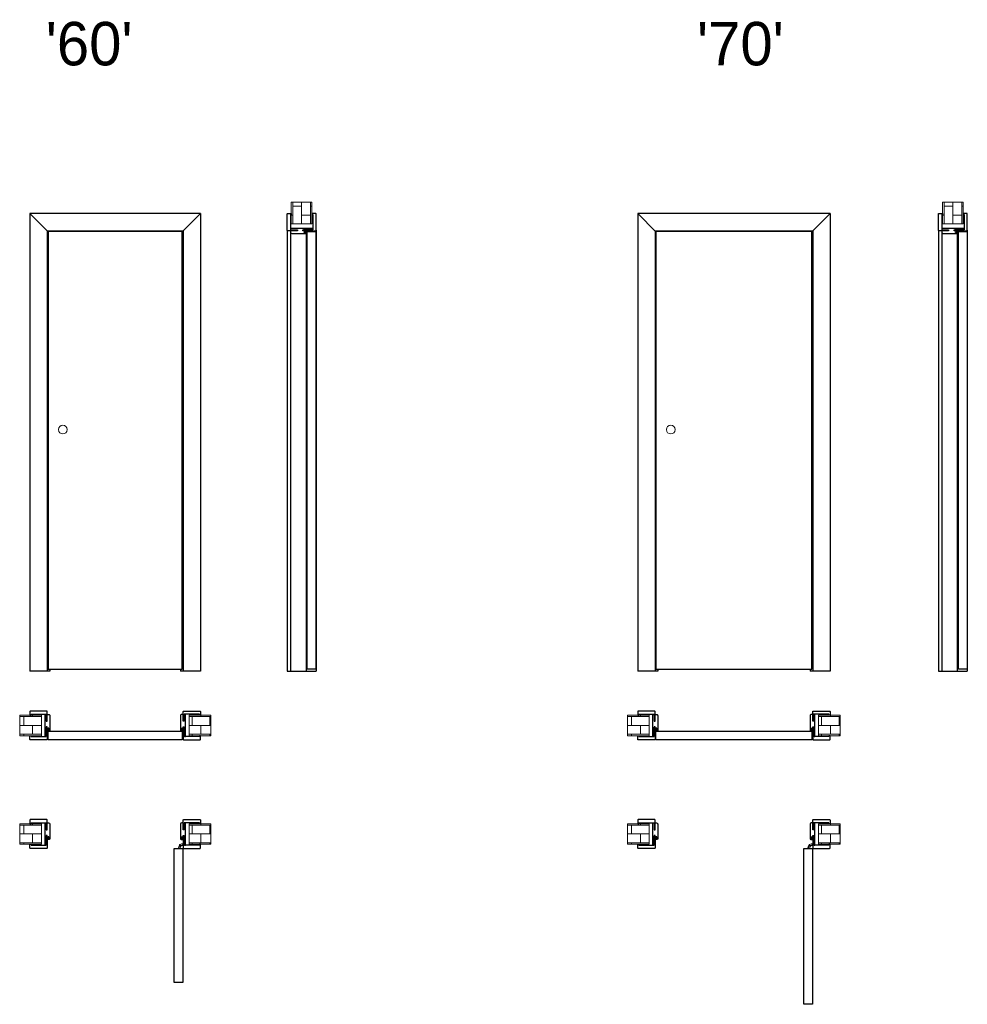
# Model space of a CAD drawing. Header units: millimetres. Extents: x -7516 to 7025, y -7461 to 3001.
# Tile 2 of 6: x -6340 to -1975, y -1535 to 3001. Entities that reach past the tile are written whole.
import ezdxf

# ---------------------------------------------------------------- set-up
doc = ezdxf.new("R2010")
doc.units = ezdxf.units.MM
doc.header["$LTSCALE"] = 0.5
for name, color, linetype, lineweight in [('cienka', 7, 'Continuous', 13), ('główna', 7, 'Continuous', 25), ('wymiary', 7, 'Continuous', 13)]:
    doc.layers.add(name, color=color, linetype=linetype, lineweight=lineweight)
doc.styles.get("Standard").update_dxf_attribs({"font": 'arial.ttf'})

msp = doc.modelspace()

# ---------------------------------------------------------------- hatches: boundary and pattern name
at = {"layer": 'cienka'}
h = msp.add_hatch(dxfattribs=at)
h.set_pattern_fill('AR-B816', color=256, scale=0.2, angle=90)
h.set_pattern_definition([(90, (-5041.3, 2060), (-40.64, 2e-15), []), (180, (-5041.3, 2060), (-40.64, -40.64), [40.64, -40.64])])
h.paths.add_polyline_path([(-4993.8, 2160), (-4993.8, 2060), (-5088.8, 2060), (-5088.8, 2160)])
h = msp.add_hatch(dxfattribs=at)
h.set_pattern_fill('AR-B816', color=256, scale=0.2, angle=90)
h.set_pattern_definition([(90, (-2041.3, 2060), (-40.64, 2e-15), []), (180, (-2041.3, 2060), (-40.64, -40.64), [40.64, -40.64])])
h.paths.add_polyline_path([(-1993.8, 2160), (-1993.8, 2060), (-2088.8, 2060), (-2088.8, 2160)])
h = msp.add_hatch(color=256, dxfattribs=at)
h.dxf.hatch_style = 1
h.paths.add_polyline_path([(-5021.6, 2021.6), (-5021.6, 2020.6, 0.325014), (-5021.4, 2020.3), (-5021, 2020.1), (-5021, 2016), (-5017, 2016), (-5017, 2017.9, -0.165166), (-5016.3, 2019.2, 0.233182), (-5015.8, 2020), (-5015.8, 2027.5, 0.867797), (-5016.5, 2027.6), (-5018.3, 2022.4, -0.774953), (-5018.9, 2022.4), (-5020.1, 2026.8, -0.423904), (-5019.3, 2027.6, 0.979906), (-5019.3, 2028), (-5019.6, 2028, 0.157892), (-5020, 2027.9, -0.126306), (-5021, 2027.5), (-5021, 2024), (-5026.8, 2024, 0.414377), (-5027.5, 2023.3, 0.073964), (-5027.5, 2023, 0.160171), (-5024.6, 2020.2), (-5024.1, 2020.7, -0.189326), (-5026.5, 2022.9, -1.179661), (-5026.2, 2023), (-5026.2, 2022.9), (-5025.6, 2022.7, -0.09385), (-5022.7, 2020.2), (-5022.3, 2020.5, -0.092298), (-5023.5, 2022, -0.624355), (-5023.2, 2022.3), (-5022, 2022.1, -0.359392)])
h.paths.add_polyline_path([(-5020.1, 2023.6), (-5020.6, 2026.3), (-5019.4, 2022.2, 0.775078), (-5017.7, 2022.2), (-5016.9, 2024.4, 0.065722), (-5016.4, 2026.5, -1.252378), (-5016.1, 2026.4, 0.127045), (-5016.5, 2025), (-5016.5, 2020, -0.177048), (-5016.6, 2019.6, 0.075328), (-5017.5, 2018.6, -0.688866), (-5017.9, 2018.5, 0.132303), (-5018.2, 2019), (-5020.1, 2020.9)], flags=16)
h.paths.add_polyline_path([(-5020.1, 2020.1), (-5017.8, 2017.8), (-5017.8, 2016.8), (-5020.1, 2016.8)], flags=16)
h = msp.add_hatch(color=256, dxfattribs=at)
h.dxf.hatch_style = 1
h.paths.add_polyline_path([(-2021.6, 2021.6), (-2021.6, 2020.6, 0.325014), (-2021.4, 2020.3), (-2021, 2020.1), (-2021, 2016), (-2017, 2016), (-2017, 2017.9, -0.165166), (-2016.3, 2019.2, 0.233182), (-2015.8, 2020), (-2015.8, 2027.5, 0.867797), (-2016.5, 2027.6), (-2018.3, 2022.4, -0.774953), (-2018.9, 2022.4), (-2020.1, 2026.8, -0.423904), (-2019.3, 2027.6, 0.979906), (-2019.3, 2028), (-2019.6, 2028, 0.157892), (-2020, 2027.9, -0.126306), (-2021, 2027.5), (-2021, 2024), (-2026.8, 2024, 0.414377), (-2027.5, 2023.3, 0.073964), (-2027.5, 2023, 0.160171), (-2024.6, 2020.2), (-2024.1, 2020.7, -0.189326), (-2026.5, 2022.9, -1.179661), (-2026.2, 2023), (-2026.2, 2022.9), (-2025.6, 2022.7, -0.09385), (-2022.7, 2020.2), (-2022.3, 2020.5, -0.092298), (-2023.5, 2022, -0.624355), (-2023.2, 2022.3), (-2022, 2022.1, -0.359392)])
h.paths.add_polyline_path([(-2020.1, 2023.6), (-2020.6, 2026.3), (-2019.4, 2022.2, 0.775078), (-2017.7, 2022.2), (-2016.9, 2024.4, 0.065722), (-2016.4, 2026.5, -1.252378), (-2016.1, 2026.4, 0.127045), (-2016.5, 2025), (-2016.5, 2020, -0.177048), (-2016.6, 2019.6, 0.075328), (-2017.5, 2018.6, -0.688866), (-2017.9, 2018.5, 0.132303), (-2018.2, 2019), (-2020.1, 2020.9)], flags=16)
h.paths.add_polyline_path([(-2020.1, 2020.1), (-2017.8, 2017.8), (-2017.8, 2016.8), (-2020.1, 2016.8)], flags=16)
h = msp.add_hatch(dxfattribs=at)
h.set_pattern_fill('AR-B816', color=256, scale=0.2)
h.set_pattern_definition([(0, (-6240, -250.7), (0, 40.64), []), (90, (-6240, -250.7), (-40.64, 40.64), [40.64, -40.64])])
h.paths.add_polyline_path([(-6340, -298.2), (-6240, -298.2), (-6240, -203.2), (-6340, -203.2)])
h = msp.add_hatch(dxfattribs=at)
h.set_pattern_fill('AR-B816', color=256, scale=0.2)
h.set_pattern_definition([(0, (-6440, -250.7), (0, 40.64), []), (90, (-6440, -250.7), (-40.64, 40.64), [40.64, -40.64])])
h.paths.add_polyline_path([(-5460, -298.2), (-5560, -298.2), (-5560, -203.2), (-5460, -203.2)])
h = msp.add_hatch(dxfattribs=at)
h.set_pattern_fill('AR-B816', color=256, scale=0.2)
h.set_pattern_definition([(0, (-3440, -250.7), (0, 40.64), []), (90, (-3440, -250.7), (-40.64, 40.64), [40.64, -40.64])])
h.paths.add_polyline_path([(-3540, -298.2), (-3440, -298.2), (-3440, -203.2), (-3540, -203.2)])
h = msp.add_hatch(dxfattribs=at)
h.set_pattern_fill('AR-B816', color=256, scale=0.2)
h.set_pattern_definition([(0, (-3540, -250.7), (0, 40.64), []), (90, (-3540, -250.7), (-40.64, 40.64), [40.64, -40.64])])
h.paths.add_polyline_path([(-2560, -298.2), (-2660, -298.2), (-2660, -203.2), (-2560, -203.2)])
h = msp.add_hatch(color=256, dxfattribs=at)
h.dxf.hatch_style = 1
h.paths.add_polyline_path([(-6207.3, -268.8), (-6207.1, -270, 1.393865), (-6205.8, -270.5, -0.60272), (-6205.3, -270.6), (-6205.1, -271), (-6201, -271), (-6201, -275), (-6202.9, -275, 0.165166), (-6204.2, -275.7, -0.233182), (-6205, -276.2), (-6212.5, -276.2, -0.83504), (-6212.6, -275.5), (-6207.3, -273.7, 0.745218), (-6207.4, -273.1), (-6211.8, -271.9, 0.419418), (-6212.6, -272.7, -1.009485), (-6213, -272.7), (-6213, -272.2, 0.150738), (-6212.5, -271), (-6209, -271), (-6209, -265.3, -0.630775), (-6207.8, -264.6, -0.151937), (-6205.2, -267.4), (-6205.7, -267.9, 0.188799), (-6207.9, -265.5), (-6207.7, -266.4, 0.09385), (-6205.2, -269.3), (-6205.5, -269.7, 0.092299), (-6207, -268.5, 0.624925)])
h.paths.add_polyline_path([(-6205.9, -271.9), (-6204, -273.8, 0.112212), (-6203.6, -274.1, -0.864372), (-6203.6, -274.5, 0.067165), (-6204.5, -275.3, -0.238784), (-6205, -275.5), (-6210, -275.5, 0.127045), (-6211.4, -275.9, -1.252378), (-6211.5, -275.6, 0.07005), (-6209.3, -275.1), (-6207.1, -274.3, 0.808837), (-6207.4, -272.6), (-6207.6, -272.5), (-6211.2, -271.4), (-6208.6, -271.9)], flags=16)
h.paths.add_polyline_path([(-6205.1, -271.9), (-6201.8, -271.9), (-6201.8, -274.2), (-6202.8, -274.2)], flags=16)
h = msp.add_hatch(color=256, dxfattribs=at)
h.dxf.hatch_style = 1
h.paths.add_polyline_path([(-5593.4, -270.4), (-5594.5, -270.4, 0.325014), (-5594.7, -270.6), (-5594.9, -271), (-5599, -271), (-5599, -275), (-5597.1, -275, -0.165166), (-5595.8, -275.7, 0.233182), (-5595, -276.2), (-5587.5, -276.2, 0.867797), (-5587.4, -275.5), (-5592.6, -273.7, -0.733325), (-5592.7, -273.2), (-5588.2, -271.9, -0.423904), (-5587.4, -272.7, 0.979906), (-5587, -272.7), (-5587, -272.4, 0.157892), (-5587.1, -272, -0.126306), (-5587.5, -271), (-5591, -271), (-5591, -265.2, 0.414377), (-5591.8, -264.5, 0.073964), (-5592, -264.5, 0.160171), (-5594.8, -267.4), (-5594.3, -267.9, -0.189326), (-5592.1, -265.5, -1.179661), (-5592, -265.8), (-5592.1, -265.8), (-5592.3, -266.4, -0.09385), (-5594.8, -269.3), (-5594.5, -269.7, -0.092298), (-5593, -268.5, -0.624355), (-5592.7, -268.8), (-5592.9, -270, -0.359392)])
h.paths.add_polyline_path([(-5591.4, -271.9), (-5588.8, -271.4), (-5592.8, -272.6, 0.775078), (-5592.8, -274.3), (-5590.6, -275.1, 0.065722), (-5588.5, -275.6, -1.252378), (-5588.6, -275.9, 0.127045), (-5590, -275.5), (-5595, -275.5, -0.177048), (-5595.4, -275.4, 0.075328), (-5596.4, -274.5, -0.688866), (-5596.5, -274.1, 0.132303), (-5596, -273.8), (-5594.1, -271.9)], flags=16)
h.paths.add_polyline_path([(-5594.9, -271.9), (-5597.2, -274.2), (-5598.2, -274.2), (-5598.2, -271.9)], flags=16)
h = msp.add_hatch(color=256, dxfattribs=at)
h.dxf.hatch_style = 1
h.paths.add_polyline_path([(-3407.3, -268.8), (-3407.1, -270, 1.393865), (-3405.8, -270.5, -0.60272), (-3405.3, -270.6), (-3405.1, -271), (-3401, -271), (-3401, -275), (-3402.9, -275, 0.165166), (-3404.2, -275.7, -0.233182), (-3405, -276.2), (-3412.5, -276.2, -0.83504), (-3412.6, -275.5), (-3407.3, -273.7, 0.745218), (-3407.4, -273.1), (-3411.8, -271.9, 0.419418), (-3412.6, -272.7, -1.009485), (-3413, -272.7), (-3413, -272.2, 0.150738), (-3412.5, -271), (-3409, -271), (-3409, -265.3, -0.630775), (-3407.8, -264.6, -0.151937), (-3405.2, -267.4), (-3405.7, -267.9, 0.188799), (-3407.9, -265.5), (-3407.7, -266.4, 0.09385), (-3405.2, -269.3), (-3405.5, -269.7, 0.092299), (-3407, -268.5, 0.624925)])
h.paths.add_polyline_path([(-3405.9, -271.9), (-3404, -273.8, 0.112212), (-3403.6, -274.1, -0.864372), (-3403.6, -274.5, 0.067165), (-3404.5, -275.3, -0.238784), (-3405, -275.5), (-3410, -275.5, 0.127045), (-3411.4, -275.9, -1.252378), (-3411.5, -275.6, 0.07005), (-3409.3, -275.1), (-3407.1, -274.3, 0.808837), (-3407.4, -272.6), (-3407.6, -272.5), (-3411.2, -271.4), (-3408.6, -271.9)], flags=16)
h.paths.add_polyline_path([(-3405.1, -271.9), (-3401.8, -271.9), (-3401.8, -274.2), (-3402.8, -274.2)], flags=16)
h = msp.add_hatch(color=256, dxfattribs=at)
h.dxf.hatch_style = 1
h.paths.add_polyline_path([(-2693.4, -270.4), (-2694.5, -270.4, 0.325014), (-2694.7, -270.6), (-2694.9, -271), (-2699, -271), (-2699, -275), (-2697.1, -275, -0.165166), (-2695.8, -275.7, 0.233182), (-2695, -276.2), (-2687.5, -276.2, 0.867797), (-2687.4, -275.5), (-2692.6, -273.7, -0.733325), (-2692.7, -273.2), (-2688.2, -271.9, -0.423904), (-2687.4, -272.7, 0.979906), (-2687, -272.7), (-2687, -272.4, 0.157892), (-2687.1, -272, -0.126306), (-2687.5, -271), (-2691, -271), (-2691, -265.2, 0.414377), (-2691.8, -264.5, 0.073964), (-2692, -264.5, 0.160171), (-2694.8, -267.4), (-2694.3, -267.9, -0.189326), (-2692.1, -265.5, -1.179661), (-2692, -265.8), (-2692.1, -265.8), (-2692.3, -266.4, -0.09385), (-2694.8, -269.3), (-2694.5, -269.7, -0.092298), (-2693, -268.5, -0.624355), (-2692.7, -268.8), (-2692.9, -270, -0.359392)])
h.paths.add_polyline_path([(-2691.4, -271.9), (-2688.8, -271.4), (-2692.8, -272.6, 0.775078), (-2692.8, -274.3), (-2690.6, -275.1, 0.065722), (-2688.5, -275.6, -1.252378), (-2688.6, -275.9, 0.127045), (-2690, -275.5), (-2695, -275.5, -0.177048), (-2695.4, -275.4, 0.075328), (-2696.4, -274.5, -0.688866), (-2696.5, -274.1, 0.132303), (-2696, -273.8), (-2694.1, -271.9)], flags=16)
h.paths.add_polyline_path([(-2694.9, -271.9), (-2697.2, -274.2), (-2698.2, -274.2), (-2698.2, -271.9)], flags=16)
h = msp.add_hatch(dxfattribs=at)
h.set_pattern_fill('AR-B816', color=256, scale=0.2)
h.set_pattern_definition([(0, (-6240, -750.7), (0, 40.64), []), (90, (-6240, -750.7), (-40.64, 40.64), [40.64, -40.64])])
h.paths.add_polyline_path([(-6340, -798.2), (-6240, -798.2), (-6240, -703.2), (-6340, -703.2)])
h = msp.add_hatch(dxfattribs=at)
h.set_pattern_fill('AR-B816', color=256, scale=0.2)
h.set_pattern_definition([(0, (-6440, -750.7), (0, 40.64), []), (90, (-6440, -750.7), (-40.64, 40.64), [40.64, -40.64])])
h.paths.add_polyline_path([(-5460, -798.2), (-5560, -798.2), (-5560, -703.2), (-5460, -703.2)])
h = msp.add_hatch(dxfattribs=at)
h.set_pattern_fill('AR-B816', color=256, scale=0.2)
h.set_pattern_definition([(0, (-3440, -750.7), (0, 40.64), []), (90, (-3440, -750.7), (-40.64, 40.64), [40.64, -40.64])])
h.paths.add_polyline_path([(-3540, -798.2), (-3440, -798.2), (-3440, -703.2), (-3540, -703.2)])
h = msp.add_hatch(dxfattribs=at)
h.set_pattern_fill('AR-B816', color=256, scale=0.2)
h.set_pattern_definition([(0, (-3540, -750.7), (0, 40.64), []), (90, (-3540, -750.7), (-40.64, 40.64), [40.64, -40.64])])
h.paths.add_polyline_path([(-2560, -798.2), (-2660, -798.2), (-2660, -703.2), (-2560, -703.2)])
h = msp.add_hatch(color=256, dxfattribs=at)
h.dxf.hatch_style = 1
h.paths.add_polyline_path([(-6207.3, -768.8), (-6207.1, -770, 1.393865), (-6205.8, -770.5, -0.60272), (-6205.3, -770.6), (-6205.1, -771), (-6201, -771), (-6201, -775), (-6202.9, -775, 0.165166), (-6204.2, -775.7, -0.233182), (-6205, -776.2), (-6212.5, -776.2, -0.83504), (-6212.6, -775.5), (-6207.3, -773.7, 0.745218), (-6207.4, -773.1), (-6211.8, -771.9, 0.419418), (-6212.6, -772.7, -1.009485), (-6213, -772.7), (-6213, -772.2, 0.150738), (-6212.5, -771), (-6209, -771), (-6209, -765.3, -0.630775), (-6207.8, -764.6, -0.151937), (-6205.2, -767.4), (-6205.7, -767.9, 0.188799), (-6207.9, -765.5), (-6207.7, -766.4, 0.09385), (-6205.2, -769.3), (-6205.5, -769.7, 0.092299), (-6207, -768.5, 0.624925)])
h.paths.add_polyline_path([(-6205.9, -771.9), (-6204, -773.8, 0.112212), (-6203.6, -774.1, -0.864372), (-6203.6, -774.5, 0.067165), (-6204.5, -775.3, -0.238784), (-6205, -775.5), (-6210, -775.5, 0.127045), (-6211.4, -775.9, -1.252378), (-6211.5, -775.6, 0.07005), (-6209.3, -775.1), (-6207.1, -774.3, 0.808837), (-6207.4, -772.6), (-6207.6, -772.5), (-6211.2, -771.4), (-6208.6, -771.9)], flags=16)
h.paths.add_polyline_path([(-6205.1, -771.9), (-6201.8, -771.9), (-6201.8, -774.2), (-6202.8, -774.2)], flags=16)
h = msp.add_hatch(color=256, dxfattribs=at)
h.dxf.hatch_style = 1
h.paths.add_polyline_path([(-5593.4, -770.4), (-5594.5, -770.4, 0.325014), (-5594.7, -770.6), (-5594.9, -771), (-5599, -771), (-5599, -775), (-5597.1, -775, -0.165166), (-5595.8, -775.7, 0.233182), (-5595, -776.2), (-5587.5, -776.2, 0.867797), (-5587.4, -775.5), (-5592.6, -773.7, -0.733325), (-5592.7, -773.2), (-5588.2, -771.9, -0.423904), (-5587.4, -772.7, 0.979906), (-5587, -772.7), (-5587, -772.4, 0.157892), (-5587.1, -772, -0.126306), (-5587.5, -771), (-5591, -771), (-5591, -765.2, 0.414377), (-5591.8, -764.5, 0.073964), (-5592, -764.5, 0.160171), (-5594.8, -767.4), (-5594.3, -767.9, -0.189326), (-5592.1, -765.5, -1.179661), (-5592, -765.8), (-5592.1, -765.8), (-5592.3, -766.4, -0.09385), (-5594.8, -769.3), (-5594.5, -769.7, -0.092298), (-5593, -768.5, -0.624355), (-5592.7, -768.8), (-5592.9, -770, -0.359392)])
h.paths.add_polyline_path([(-5591.4, -771.9), (-5588.8, -771.4), (-5592.8, -772.6, 0.775078), (-5592.8, -774.3), (-5590.6, -775.1, 0.065722), (-5588.5, -775.6, -1.252378), (-5588.6, -775.9, 0.127045), (-5590, -775.5), (-5595, -775.5, -0.177048), (-5595.4, -775.4, 0.075328), (-5596.4, -774.5, -0.688866), (-5596.5, -774.1, 0.132303), (-5596, -773.8), (-5594.1, -771.9)], flags=16)
h.paths.add_polyline_path([(-5594.9, -771.9), (-5597.2, -774.2), (-5598.2, -774.2), (-5598.2, -771.9)], flags=16)
h = msp.add_hatch(color=256, dxfattribs=at)
h.dxf.hatch_style = 1
h.paths.add_polyline_path([(-3407.3, -768.8), (-3407.1, -770, 1.393865), (-3405.8, -770.5, -0.60272), (-3405.3, -770.6), (-3405.1, -771), (-3401, -771), (-3401, -775), (-3402.9, -775, 0.165166), (-3404.2, -775.7, -0.233182), (-3405, -776.2), (-3412.5, -776.2, -0.83504), (-3412.6, -775.5), (-3407.3, -773.7, 0.745218), (-3407.4, -773.1), (-3411.8, -771.9, 0.419418), (-3412.6, -772.7, -1.009485), (-3413, -772.7), (-3413, -772.2, 0.150738), (-3412.5, -771), (-3409, -771), (-3409, -765.3, -0.630775), (-3407.8, -764.6, -0.151937), (-3405.2, -767.4), (-3405.7, -767.9, 0.188799), (-3407.9, -765.5), (-3407.7, -766.4, 0.09385), (-3405.2, -769.3), (-3405.5, -769.7, 0.092299), (-3407, -768.5, 0.624925)])
h.paths.add_polyline_path([(-3405.9, -771.9), (-3404, -773.8, 0.112212), (-3403.6, -774.1, -0.864372), (-3403.6, -774.5, 0.067165), (-3404.5, -775.3, -0.238784), (-3405, -775.5), (-3410, -775.5, 0.127045), (-3411.4, -775.9, -1.252378), (-3411.5, -775.6, 0.07005), (-3409.3, -775.1), (-3407.1, -774.3, 0.808837), (-3407.4, -772.6), (-3407.6, -772.5), (-3411.2, -771.4), (-3408.6, -771.9)], flags=16)
h.paths.add_polyline_path([(-3405.1, -771.9), (-3401.8, -771.9), (-3401.8, -774.2), (-3402.8, -774.2)], flags=16)
h = msp.add_hatch(color=256, dxfattribs=at)
h.dxf.hatch_style = 1
h.paths.add_polyline_path([(-2693.4, -770.4), (-2694.5, -770.4, 0.325014), (-2694.7, -770.6), (-2694.9, -771), (-2699, -771), (-2699, -775), (-2697.1, -775, -0.165166), (-2695.8, -775.7, 0.233182), (-2695, -776.2), (-2687.5, -776.2, 0.867797), (-2687.4, -775.5), (-2692.6, -773.7, -0.733325), (-2692.7, -773.2), (-2688.2, -771.9, -0.423904), (-2687.4, -772.7, 0.979906), (-2687, -772.7), (-2687, -772.4, 0.157892), (-2687.1, -772, -0.126306), (-2687.5, -771), (-2691, -771), (-2691, -765.2, 0.414377), (-2691.8, -764.5, 0.073964), (-2692, -764.5, 0.160171), (-2694.8, -767.4), (-2694.3, -767.9, -0.189326), (-2692.1, -765.5, -1.179661), (-2692, -765.8), (-2692.1, -765.8), (-2692.3, -766.4, -0.09385), (-2694.8, -769.3), (-2694.5, -769.7, -0.092298), (-2693, -768.5, -0.624355), (-2692.7, -768.8), (-2692.9, -770, -0.359392)])
h.paths.add_polyline_path([(-2691.4, -771.9), (-2688.8, -771.4), (-2692.8, -772.6, 0.775078), (-2692.8, -774.3), (-2690.6, -775.1, 0.065722), (-2688.5, -775.6, -1.252378), (-2688.6, -775.9, 0.127045), (-2690, -775.5), (-2695, -775.5, -0.177048), (-2695.4, -775.4, 0.075328), (-2696.4, -774.5, -0.688866), (-2696.5, -774.1, 0.132303), (-2696, -773.8), (-2694.1, -771.9)], flags=16)
h.paths.add_polyline_path([(-2694.9, -771.9), (-2697.2, -774.2), (-2698.2, -774.2), (-2698.2, -771.9)], flags=16)

# ---------------------------------------------------------------- linework, layer by layer
for points in [[(-5021, 2027.5), (-5021, 2024), (-5026.8, 2024, 0.414377), (-5027.5, 2023.3, 0.073964), (-5027.5, 2023, 0.160171), (-5024.6, 2020.2), (-5024.1, 2020.7, -0.189326), (-5026.5, 2022.9, -1.179661), (-5026.2, 2023), (-5026.2, 2022.9), (-5025.6, 2022.7, -0.09385), (-5022.7, 2020.2), (-5022.3, 2020.5, -0.092299), (-5023.5, 2022, -0.624306), (-5023.2, 2022.3), (-5022, 2022.1, -0.359392), (-5021.6, 2021.6), (-5021.6, 2020.6, 0.324495), (-5021.4, 2020.3), (-5021, 2020.1), (-5021, 2016), (-5017, 2016), (-5017, 2017.9, -0.165166), (-5016.3, 2019.2, 0.233182), (-5015.8, 2020), (-5015.8, 2027.5, 0.867797), (-5016.5, 2027.6), (-5018.3, 2022.4, -0.774953), (-5018.9, 2022.4), (-5020.1, 2026.8, -0.423904), (-5019.3, 2027.6, 0.979527), (-5019.3, 2028), (-5019.6, 2028, 0.157892), (-5020, 2027.9, -0.126306), (-5021, 2027.5)], [(-5020.6, 2026.3), (-5020.1, 2023.6), (-5020.1, 2020.9), (-5018.2, 2019, -0.132303), (-5017.9, 2018.5, 0.688866), (-5017.5, 2018.6, -0.077159), (-5017.5, 2018.6, -0.075328), (-5016.6, 2019.6, 0.176759), (-5016.5, 2020), (-5016.5, 2025, -0.127045), (-5016.1, 2026.4, 1.225279), (-5016.4, 2026.5, -0.065963), (-5016.9, 2024.4), (-5017.7, 2022.2, -0.775078), (-5019.4, 2022.2)], [(-2021, 2027.5), (-2021, 2024), (-2026.8, 2024, 0.414377), (-2027.5, 2023.3, 0.073964), (-2027.5, 2023, 0.160171), (-2024.6, 2020.2), (-2024.1, 2020.7, -0.189326), (-2026.5, 2022.9, -1.179661), (-2026.2, 2023), (-2026.2, 2022.9), (-2025.6, 2022.7, -0.09385), (-2022.7, 2020.2), (-2022.3, 2020.5, -0.092299), (-2023.5, 2022, -0.624306), (-2023.2, 2022.3), (-2022, 2022.1, -0.359392), (-2021.6, 2021.6), (-2021.6, 2020.6, 0.324495), (-2021.4, 2020.3), (-2021, 2020.1), (-2021, 2016), (-2017, 2016), (-2017, 2017.9, -0.165166), (-2016.3, 2019.2, 0.233182), (-2015.8, 2020), (-2015.8, 2027.5, 0.867797), (-2016.5, 2027.6), (-2018.3, 2022.4, -0.774953), (-2018.9, 2022.4), (-2020.1, 2026.8, -0.423904), (-2019.3, 2027.6, 0.979527), (-2019.3, 2028), (-2019.6, 2028, 0.157892), (-2020, 2027.9, -0.126306), (-2021, 2027.5)], [(-2020.6, 2026.3), (-2020.1, 2023.6), (-2020.1, 2020.9), (-2018.2, 2019, -0.132303), (-2017.9, 2018.5, 0.688866), (-2017.5, 2018.6, -0.077159), (-2017.5, 2018.6, -0.075328), (-2016.6, 2019.6, 0.176759), (-2016.5, 2020), (-2016.5, 2025, -0.127045), (-2016.1, 2026.4, 1.225279), (-2016.4, 2026.5, -0.065963), (-2016.9, 2024.4), (-2017.7, 2022.2, -0.775078), (-2019.4, 2022.2)], [(-6212.5, -271), (-6209, -271), (-6209, -265.2, -0.414377), (-6208.2, -264.5, -0.073964), (-6208, -264.5, -0.160171), (-6205.2, -267.4), (-6205.7, -267.9, 0.189326), (-6207.9, -265.5, 1.179661), (-6208, -265.8), (-6207.9, -265.8), (-6207.7, -266.4, 0.09385), (-6205.2, -269.3), (-6205.5, -269.7, 0.092299), (-6207, -268.5, 0.624306), (-6207.3, -268.8), (-6207.1, -270, 0.359392), (-6206.6, -270.4), (-6205.5, -270.4, -0.324495), (-6205.3, -270.6), (-6205.1, -271), (-6201, -271), (-6201, -275), (-6202.9, -275, 0.165166), (-6204.2, -275.7, -0.233182), (-6205, -276.2), (-6212.5, -276.2, -0.867797), (-6212.6, -275.5), (-6207.4, -273.7, 0.774953), (-6207.4, -273.1), (-6211.8, -271.9, 0.423904), (-6212.6, -272.7, -0.979527), (-6213, -272.7), (-6213, -272.4, -0.157892), (-6212.9, -272, 0.126306), (-6212.5, -271)], [(-6211.2, -271.4), (-6208.6, -271.9), (-6205.9, -271.9), (-6204, -273.8, 0.132303), (-6203.5, -274.1, -0.688866), (-6203.6, -274.5, 0.077159), (-6203.6, -274.5, 0.075328), (-6204.6, -275.4, -0.176759), (-6205, -275.5), (-6210, -275.5, 0.127045), (-6211.4, -275.9, -1.225279), (-6211.5, -275.6, 0.065963), (-6209.4, -275.1), (-6207.2, -274.3, 0.775078), (-6207.2, -272.6)], [(-5587.5, -271), (-5591, -271), (-5591, -265.2, 0.414377), (-5591.8, -264.5, 0.073964), (-5592, -264.5, 0.160171), (-5594.8, -267.4), (-5594.3, -267.9, -0.189326), (-5592.1, -265.5, -1.179661), (-5592, -265.8), (-5592.1, -265.8), (-5592.3, -266.4, -0.09385), (-5594.8, -269.3), (-5594.5, -269.7, -0.092299), (-5593, -268.5, -0.624306), (-5592.7, -268.8), (-5592.9, -270, -0.359392), (-5593.4, -270.4), (-5594.5, -270.4, 0.324495), (-5594.7, -270.6), (-5594.9, -271), (-5599, -271), (-5599, -275), (-5597.1, -275, -0.165166), (-5595.8, -275.7, 0.233182), (-5595, -276.2), (-5587.5, -276.2, 0.867797), (-5587.4, -275.5), (-5592.6, -273.7, -0.774953), (-5592.6, -273.1), (-5588.2, -271.9, -0.423904), (-5587.4, -272.7, 0.979527), (-5587, -272.7), (-5587, -272.4, 0.157892), (-5587.1, -272, -0.126306), (-5587.5, -271)], [(-5588.8, -271.4), (-5591.4, -271.9), (-5594.1, -271.9), (-5596, -273.8, -0.132303), (-5596.5, -274.1, 0.688866), (-5596.4, -274.5, -0.077159), (-5596.4, -274.5, -0.075328), (-5595.4, -275.4, 0.176759), (-5595, -275.5), (-5590, -275.5, -0.127045), (-5588.6, -275.9, 1.225279), (-5588.5, -275.6, -0.065963), (-5590.6, -275.1), (-5592.8, -274.3, -0.775078), (-5592.8, -272.6)], [(-3412.5, -271), (-3409, -271), (-3409, -265.2, -0.414377), (-3408.2, -264.5, -0.073964), (-3408, -264.5, -0.160171), (-3405.2, -267.4), (-3405.7, -267.9, 0.189326), (-3407.9, -265.5, 1.179661), (-3408, -265.8), (-3407.9, -265.8), (-3407.7, -266.4, 0.09385), (-3405.2, -269.3), (-3405.5, -269.7, 0.092299), (-3407, -268.5, 0.624306), (-3407.3, -268.8), (-3407.1, -270, 0.359392), (-3406.6, -270.4), (-3405.5, -270.4, -0.324495), (-3405.3, -270.6), (-3405.1, -271), (-3401, -271), (-3401, -275), (-3402.9, -275, 0.165166), (-3404.2, -275.7, -0.233182), (-3405, -276.2), (-3412.5, -276.2, -0.867797), (-3412.6, -275.5), (-3407.4, -273.7, 0.774953), (-3407.4, -273.1), (-3411.8, -271.9, 0.423904), (-3412.6, -272.7, -0.979527), (-3413, -272.7), (-3413, -272.4, -0.157892), (-3412.9, -272, 0.126306), (-3412.5, -271)], [(-3411.2, -271.4), (-3408.6, -271.9), (-3405.9, -271.9), (-3404, -273.8, 0.132303), (-3403.5, -274.1, -0.688866), (-3403.6, -274.5, 0.077159), (-3403.6, -274.5, 0.075328), (-3404.6, -275.4, -0.176759), (-3405, -275.5), (-3410, -275.5, 0.127045), (-3411.4, -275.9, -1.225279), (-3411.5, -275.6, 0.065963), (-3409.4, -275.1), (-3407.2, -274.3, 0.775078), (-3407.2, -272.6)], [(-2687.5, -271), (-2691, -271), (-2691, -265.2, 0.414377), (-2691.8, -264.5, 0.073964), (-2692, -264.5, 0.160171), (-2694.8, -267.4), (-2694.3, -267.9, -0.189326), (-2692.1, -265.5, -1.179661), (-2692, -265.8), (-2692.1, -265.8), (-2692.3, -266.4, -0.09385), (-2694.8, -269.3), (-2694.5, -269.7, -0.092299), (-2693, -268.5, -0.624306), (-2692.7, -268.8), (-2692.9, -270, -0.359392), (-2693.4, -270.4), (-2694.5, -270.4, 0.324495), (-2694.7, -270.6), (-2694.9, -271), (-2699, -271), (-2699, -275), (-2697.1, -275, -0.165166), (-2695.8, -275.7, 0.233182), (-2695, -276.2), (-2687.5, -276.2, 0.867797), (-2687.4, -275.5), (-2692.6, -273.7, -0.774953), (-2692.6, -273.1), (-2688.2, -271.9, -0.423904), (-2687.4, -272.7, 0.979527), (-2687, -272.7), (-2687, -272.4, 0.157892), (-2687.1, -272, -0.126306), (-2687.5, -271)], [(-2688.8, -271.4), (-2691.4, -271.9), (-2694.1, -271.9), (-2696, -273.8, -0.132303), (-2696.5, -274.1, 0.688866), (-2696.4, -274.5, -0.077159), (-2696.4, -274.5, -0.075328), (-2695.4, -275.4, 0.176759), (-2695, -275.5), (-2690, -275.5, -0.127045), (-2688.6, -275.9, 1.225279), (-2688.5, -275.6, -0.065963), (-2690.6, -275.1), (-2692.8, -274.3, -0.775078), (-2692.8, -272.6)], [(-6212.5, -771), (-6209, -771), (-6209, -765.2, -0.414377), (-6208.2, -764.5, -0.073964), (-6208, -764.5, -0.160171), (-6205.2, -767.4), (-6205.7, -767.9, 0.189326), (-6207.9, -765.5, 1.179661), (-6208, -765.8), (-6207.9, -765.8), (-6207.7, -766.4, 0.09385), (-6205.2, -769.3), (-6205.5, -769.7, 0.092299), (-6207, -768.5, 0.624306), (-6207.3, -768.8), (-6207.1, -770, 0.359392), (-6206.6, -770.4), (-6205.5, -770.4, -0.324495), (-6205.3, -770.6), (-6205.1, -771), (-6201, -771), (-6201, -775), (-6202.9, -775, 0.165166), (-6204.2, -775.7, -0.233182), (-6205, -776.2), (-6212.5, -776.2, -0.867797), (-6212.6, -775.5), (-6207.4, -773.7, 0.774953), (-6207.4, -773.1), (-6211.8, -771.9, 0.423904), (-6212.6, -772.7, -0.979527), (-6213, -772.7), (-6213, -772.4, -0.157892), (-6212.9, -772, 0.126306), (-6212.5, -771)], [(-5587.5, -771), (-5591, -771), (-5591, -765.2, 0.414377), (-5591.8, -764.5, 0.073964), (-5592, -764.5, 0.160171), (-5594.8, -767.4), (-5594.3, -767.9, -0.189326), (-5592.1, -765.5, -1.179661), (-5592, -765.8), (-5592.1, -765.8), (-5592.3, -766.4, -0.09385), (-5594.8, -769.3), (-5594.5, -769.7, -0.092299), (-5593, -768.5, -0.624306), (-5592.7, -768.8), (-5592.9, -770, -0.359392), (-5593.4, -770.4), (-5594.5, -770.4, 0.324495), (-5594.7, -770.6), (-5594.9, -771), (-5599, -771), (-5599, -775), (-5597.1, -775, -0.165166), (-5595.8, -775.7, 0.233182), (-5595, -776.2), (-5587.5, -776.2, 0.867797), (-5587.4, -775.5), (-5592.6, -773.7, -0.774953), (-5592.6, -773.1), (-5588.2, -771.9, -0.423904), (-5587.4, -772.7, 0.979527), (-5587, -772.7), (-5587, -772.4, 0.157892), (-5587.1, -772, -0.126306), (-5587.5, -771)], [(-3412.5, -771), (-3409, -771), (-3409, -765.2, -0.414377), (-3408.2, -764.5, -0.073964), (-3408, -764.5, -0.160171), (-3405.2, -767.4), (-3405.7, -767.9, 0.189326), (-3407.9, -765.5, 1.179661), (-3408, -765.8), (-3407.9, -765.8), (-3407.7, -766.4, 0.09385), (-3405.2, -769.3), (-3405.5, -769.7, 0.092299), (-3407, -768.5, 0.624306), (-3407.3, -768.8), (-3407.1, -770, 0.359392), (-3406.6, -770.4), (-3405.5, -770.4, -0.324495), (-3405.3, -770.6), (-3405.1, -771), (-3401, -771), (-3401, -775), (-3402.9, -775, 0.165166), (-3404.2, -775.7, -0.233182), (-3405, -776.2), (-3412.5, -776.2, -0.867797), (-3412.6, -775.5), (-3407.4, -773.7, 0.774953), (-3407.4, -773.1), (-3411.8, -771.9, 0.423904), (-3412.6, -772.7, -0.979527), (-3413, -772.7), (-3413, -772.4, -0.157892), (-3412.9, -772, 0.126306), (-3412.5, -771)], [(-2687.5, -771), (-2691, -771), (-2691, -765.2, 0.414377), (-2691.8, -764.5, 0.073964), (-2692, -764.5, 0.160171), (-2694.8, -767.4), (-2694.3, -767.9, -0.189326), (-2692.1, -765.5, -1.179661), (-2692, -765.8), (-2692.1, -765.8), (-2692.3, -766.4, -0.09385), (-2694.8, -769.3), (-2694.5, -769.7, -0.092299), (-2693, -768.5, -0.624306), (-2692.7, -768.8), (-2692.9, -770, -0.359392), (-2693.4, -770.4), (-2694.5, -770.4, 0.324495), (-2694.7, -770.6), (-2694.9, -771), (-2699, -771), (-2699, -775), (-2697.1, -775, -0.165166), (-2695.8, -775.7, 0.233182), (-2695, -776.2), (-2687.5, -776.2, 0.867797), (-2687.4, -775.5), (-2692.6, -773.7, -0.774953), (-2692.6, -773.1), (-2688.2, -771.9, -0.423904), (-2687.4, -772.7, 0.979527), (-2687, -772.7), (-2687, -772.4, 0.157892), (-2687.1, -772, -0.126306), (-2687.5, -771)], [(-6211.2, -771.4), (-6208.6, -771.9), (-6205.9, -771.9), (-6204, -773.8, 0.132303), (-6203.5, -774.1, -0.688866), (-6203.6, -774.5, 0.077159), (-6203.6, -774.5, 0.075328), (-6204.6, -775.4, -0.176759), (-6205, -775.5), (-6210, -775.5, 0.127045), (-6211.4, -775.9, -1.225279), (-6211.5, -775.6, 0.065963), (-6209.4, -775.1), (-6207.2, -774.3, 0.775078), (-6207.2, -772.6)], [(-5588.8, -771.4), (-5591.4, -771.9), (-5594.1, -771.9), (-5596, -773.8, -0.132303), (-5596.5, -774.1, 0.688866), (-5596.4, -774.5, -0.077159), (-5596.4, -774.5, -0.075328), (-5595.4, -775.4, 0.176759), (-5595, -775.5), (-5590, -775.5, -0.127045), (-5588.6, -775.9, 1.225279), (-5588.5, -775.6, -0.065963), (-5590.6, -775.1), (-5592.8, -774.3, -0.775078), (-5592.8, -772.6)], [(-3411.2, -771.4), (-3408.6, -771.9), (-3405.9, -771.9), (-3404, -773.8, 0.132303), (-3403.5, -774.1, -0.688866), (-3403.6, -774.5, 0.077159), (-3403.6, -774.5, 0.075328), (-3404.6, -775.4, -0.176759), (-3405, -775.5), (-3410, -775.5, 0.127045), (-3411.4, -775.9, -1.225279), (-3411.5, -775.6, 0.065963), (-3409.4, -775.1), (-3407.2, -774.3, 0.775078), (-3407.2, -772.6)], [(-2688.8, -771.4), (-2691.4, -771.9), (-2694.1, -771.9), (-2696, -773.8, -0.132303), (-2696.5, -774.1, 0.688866), (-2696.4, -774.5, -0.077159), (-2696.4, -774.5, -0.075328), (-2695.4, -775.4, 0.176759), (-2695, -775.5), (-2690, -775.5, -0.127045), (-2688.6, -775.9, 1.225279), (-2688.5, -775.6, -0.065963), (-2690.6, -775.1), (-2692.8, -774.3, -0.775078), (-2692.8, -772.6)]]:
    msp.add_lwpolyline(points, format="xyb", close=True)
for points in [[(-5020.1, 2020.1), (-5020.1, 2016.8), (-5017.8, 2016.8), (-5017.8, 2017.8)], [(-2020.1, 2020.1), (-2020.1, 2016.8), (-2017.8, 2016.8), (-2017.8, 2017.8)], [(-6205.1, -271.9), (-6201.8, -271.9), (-6201.8, -274.2), (-6202.8, -274.2)], [(-5594.9, -271.9), (-5598.2, -271.9), (-5598.2, -274.2), (-5597.2, -274.2)], [(-3405.1, -271.9), (-3401.8, -271.9), (-3401.8, -274.2), (-3402.8, -274.2)], [(-2694.9, -271.9), (-2698.2, -271.9), (-2698.2, -274.2), (-2697.2, -274.2)], [(-6205.1, -771.9), (-6201.8, -771.9), (-6201.8, -774.2), (-6202.8, -774.2)], [(-5594.9, -771.9), (-5598.2, -771.9), (-5598.2, -774.2), (-5597.2, -774.2)], [(-3405.1, -771.9), (-3401.8, -771.9), (-3401.8, -774.2), (-3402.8, -774.2)], [(-2694.9, -771.9), (-2698.2, -771.9), (-2698.2, -774.2), (-2697.2, -774.2)]]:
    msp.add_lwpolyline(points, close=True)
for points in [[(-4993.8, 2160), (-4993.8, 2060), (-5088.8, 2060), (-5088.8, 2160)], [(-1993.8, 2160), (-1993.8, 2060), (-2088.8, 2060), (-2088.8, 2160)], [(-6340, -298.2), (-6240, -298.2), (-6240, -203.2), (-6340, -203.2)], [(-5460, -298.2), (-5560, -298.2), (-5560, -203.2), (-5460, -203.2)], [(-3540, -298.2), (-3440, -298.2), (-3440, -203.2), (-3540, -203.2)], [(-2560, -298.2), (-2660, -298.2), (-2660, -203.2), (-2560, -203.2)], [(-6340, -798.2), (-6240, -798.2), (-6240, -703.2), (-6340, -703.2)], [(-5460, -798.2), (-5560, -798.2), (-5560, -703.2), (-5460, -703.2)], [(-3540, -798.2), (-3440, -798.2), (-3440, -703.2), (-3540, -703.2)], [(-2560, -798.2), (-2660, -798.2), (-2660, -703.2), (-2560, -703.2)]]:
    msp.add_lwpolyline(points, close=True, dxfattribs=at)
for points in [[(-5610.6, -817.2), (-5604.3, -802.2)], [(-2710.6, -817.2), (-2704.3, -802.2)]]:
    msp.add_lwpolyline(points, dxfattribs=at)
for points in [[(-5587, -793.6), (-5601.9, -799.8, 0.235469), (-5604.5, -802.9), (-5606.9, -812.2, 0.198912), (-5606.2, -816.7), (-5605.9, -817.2)], [(-5597.8, -817.2), (-5599.7, -815.8, -0.300966), (-5600.7, -813.2), (-5599.6, -809, -0.26513), (-5598.9, -808.3, 0.291127), (-5595.7, -804.7, -0.201318), (-5595.3, -804), (-5587, -798)], [(-5587, -806.3), (-5588.4, -804.4, 0.300966), (-5591, -803.5), (-5595.2, -804.6, 0.26513), (-5595.9, -805.3)], [(-2687, -793.6), (-2701.9, -799.8, 0.235469), (-2704.5, -802.9), (-2706.9, -812.2, 0.198912), (-2706.2, -816.7), (-2705.9, -817.2)], [(-2697.8, -817.2), (-2699.7, -815.8, -0.300966), (-2700.7, -813.2), (-2699.6, -809, -0.26513), (-2698.9, -808.3, 0.291127), (-2695.7, -804.7, -0.201318), (-2695.3, -804), (-2687, -798)], [(-2687, -806.3), (-2688.4, -804.4, 0.300966), (-2691, -803.5), (-2695.2, -804.6, 0.26513), (-2695.9, -805.3)]]:
    msp.add_lwpolyline(points, format="xyb", dxfattribs=at)
for centre in [(-5600.2, -804), (-2700.2, -804)]:
    msp.add_circle(centre, 2.21, dxfattribs=at)
at = {"layer": 'główna'}
for p, q in [((-6293, 2108), (-6293, 0)), ((-5507, 2108), (-6293, 2108)), ((-6209, 2024), (-6293, 2108)), ((-5507, 2108), (-5591, 2024)), ((-5507, 2108), (-5507, 0)), ((-3493, 2108), (-3493, 0)), ((-2607, 2108), (-3493, 2108)), ((-3409, 2024), (-3493, 2108)), ((-2607, 2108), (-2691, 2024)), ((-2607, 2108), (-2607, 0)), ((-6213, 2028), (-6213, 0)), ((-6213, 2028), (-5587, 2028)), ((-5587, 2028), (-5587, 0)), ((-5107.8, 2031.2), (-5107.8, 0)), ((-5092, 2021.2), (-5092, 0)), ((-5021, 2016), (-5021, 0)), ((-4974.8, 2031.2), (-4974.8, 0)), ((-3413, 2028), (-3413, 0)), ((-3413, 2028), (-2687, 2028)), ((-2687, 2028), (-2687, 0)), ((-2107.8, 2031.2), (-2107.8, 0)), ((-2092, 2021.2), (-2092, 0)), ((-2021, 2016), (-2021, 0)), ((-1974.8, 2031.2), (-1974.8, 0)), ((-6201, 8), (-6201, 0)), ((-5599, 8), (-5599, 0)), ((-3401, 8), (-3401, 0)), ((-2699, 8), (-2699, 0)), ((-6201, 0), (-6293, 0)), ((-5507, 0), (-5599, 0)), ((-5107.8, 0), (-4974.8, 0)), ((-3401, 0), (-3493, 0)), ((-2607, 0), (-2699, 0)), ((-2107.8, 0), (-1974.8, 0))]:
    msp.add_line(p, q, dxfattribs=at)
for points in [[(-5088.8, 2108), (-5088.8, 2102.8), (-5092.6, 2102.8), (-5092.6, 2032.3), (-5063.8, 2032.3), (-5063.8, 2031), (-5066.8, 2028), (-5104.6, 2028, -0.414214), (-5107.8, 2031.2), (-5107.8, 2104.8, -0.414214), (-5104.6, 2108)], [(-4993.8, 2108), (-4993.8, 2102.8), (-4990, 2102.8), (-4990, 2032.3), (-5032.8, 2032.3), (-5032.8, 2031), (-5029.8, 2028), (-4978, 2028, 0.414214), (-4974.8, 2031.2), (-4974.8, 2104.8, 0.414214), (-4978, 2108)], [(-2088.8, 2108), (-2088.8, 2102.8), (-2092.6, 2102.8), (-2092.6, 2032.3), (-2063.8, 2032.3), (-2063.8, 2031), (-2066.8, 2028), (-2104.6, 2028, -0.414214), (-2107.8, 2031.2), (-2107.8, 2104.8, -0.414214), (-2104.6, 2108)], [(-1993.8, 2108), (-1993.8, 2102.8), (-1990, 2102.8), (-1990, 2032.3), (-2032.8, 2032.3), (-2032.8, 2031), (-2029.8, 2028), (-1978, 2028, 0.414214), (-1974.8, 2031.2), (-1974.8, 2104.8, 0.414214), (-1978, 2108)], [(-5092, 2038.2), (-5092, 2034.7), (-5089.8, 2032.5), (-5060.8, 2032.5), (-5060.8, 2028), (-5092, 2028), (-5092, 2021.2, 0.414214), (-5086.8, 2016), (-5021, 2016), (-5021, 2020), (-5029, 2020), (-5029, 2024), (-5021, 2024), (-5021, 2028), (-5035, 2028), (-5035, 2032.5), (-4992, 2032.5), (-4990, 2034.5), (-4990, 2038.2), (-5091.8, 2038.2)], [(-2092, 2038.2), (-2092, 2034.7), (-2089.8, 2032.5), (-2060.8, 2032.5), (-2060.8, 2028), (-2092, 2028), (-2092, 2021.2, 0.414214), (-2086.8, 2016), (-2021, 2016), (-2021, 2020), (-2029, 2020), (-2029, 2024), (-2021, 2024), (-2021, 2028), (-2035, 2028), (-2035, 2032.5), (-1992, 2032.5), (-1990, 2034.5), (-1990, 2038.2), (-2091.8, 2038.2)], [(-6293, -203.2), (-6287.8, -203.2), (-6287.8, -199.4), (-6217.3, -199.4), (-6217.3, -228.2), (-6216, -228.2), (-6213, -225.2), (-6213, -187.4, 0.414214), (-6216.2, -184.2), (-6289.8, -184.2, 0.414214), (-6293, -187.4)], [(-6223.2, -200), (-6219.7, -200), (-6217.5, -202.2), (-6217.5, -231.2), (-6213, -231.2), (-6213, -200), (-6206.2, -200, -0.414214), (-6201, -205.2), (-6201, -271), (-6205, -271), (-6205, -263), (-6209, -263), (-6209, -271), (-6213, -271), (-6213, -257), (-6217.5, -257), (-6217.5, -300), (-6219.5, -302), (-6223.2, -302), (-6223.2, -200.2)], [(-5576.8, -200), (-5580.3, -200), (-5582.5, -202.2), (-5582.5, -231.2), (-5587, -231.2), (-5587, -200), (-5593.8, -200, 0.414214), (-5599, -205.2), (-5599, -271), (-5595, -271), (-5595, -263), (-5591, -263), (-5591, -271), (-5587, -271), (-5587, -257), (-5582.5, -257), (-5582.5, -300), (-5580.5, -302), (-5576.8, -302), (-5576.8, -200.2)], [(-5507, -203.2), (-5512.2, -203.2), (-5512.2, -199.4), (-5582.7, -199.4), (-5582.7, -228.2), (-5584, -228.2), (-5587, -225.2), (-5587, -187.4, -0.414214), (-5583.8, -184.2), (-5510.2, -184.2, -0.414214), (-5507, -187.4)], [(-3493, -203.2), (-3487.8, -203.2), (-3487.8, -199.4), (-3417.3, -199.4), (-3417.3, -228.2), (-3416, -228.2), (-3413, -225.2), (-3413, -187.4, 0.414214), (-3416.2, -184.2), (-3489.8, -184.2, 0.414214), (-3493, -187.4)], [(-3423.2, -200), (-3419.7, -200), (-3417.5, -202.2), (-3417.5, -231.2), (-3413, -231.2), (-3413, -200), (-3406.2, -200, -0.414214), (-3401, -205.2), (-3401, -271), (-3405, -271), (-3405, -263), (-3409, -263), (-3409, -271), (-3413, -271), (-3413, -257), (-3417.5, -257), (-3417.5, -300), (-3419.5, -302), (-3423.2, -302), (-3423.2, -200.2)], [(-2676.8, -200), (-2680.3, -200), (-2682.5, -202.2), (-2682.5, -231.2), (-2687, -231.2), (-2687, -200), (-2693.8, -200, 0.414214), (-2699, -205.2), (-2699, -271), (-2695, -271), (-2695, -263), (-2691, -263), (-2691, -271), (-2687, -271), (-2687, -257), (-2682.5, -257), (-2682.5, -300), (-2680.5, -302), (-2676.8, -302), (-2676.8, -200.2)], [(-2607, -203.2), (-2612.2, -203.2), (-2612.2, -199.4), (-2682.7, -199.4), (-2682.7, -228.2), (-2684, -228.2), (-2687, -225.2), (-2687, -187.4, -0.414214), (-2683.8, -184.2), (-2610.2, -184.2, -0.414214), (-2607, -187.4)], [(-6293, -298.2), (-6287.8, -298.2), (-6287.8, -302), (-6217.3, -302), (-6217.3, -259.2), (-6216, -259.2), (-6213, -262.2), (-6213, -314, -0.414214), (-6216.2, -317.2), (-6289.8, -317.2, -0.414214), (-6293, -314)], [(-5507, -298.2), (-5512.2, -298.2), (-5512.2, -302), (-5582.7, -302), (-5582.7, -259.2), (-5584, -259.2), (-5587, -262.2), (-5587, -314, 0.414214), (-5583.8, -317.2), (-5510.2, -317.2, 0.414214), (-5507, -314)], [(-3493, -298.2), (-3487.8, -298.2), (-3487.8, -302), (-3417.3, -302), (-3417.3, -259.2), (-3416, -259.2), (-3413, -262.2), (-3413, -314, -0.414214), (-3416.2, -317.2), (-3489.8, -317.2, -0.414214), (-3493, -314)], [(-2607, -298.2), (-2612.2, -298.2), (-2612.2, -302), (-2682.7, -302), (-2682.7, -259.2), (-2684, -259.2), (-2687, -262.2), (-2687, -314, 0.414214), (-2683.8, -317.2), (-2610.2, -317.2, 0.414214), (-2607, -314)], [(-6293, -703.2), (-6287.8, -703.2), (-6287.8, -699.4), (-6217.3, -699.4), (-6217.3, -728.2), (-6216, -728.2), (-6213, -725.2), (-6213, -687.4, 0.414214), (-6216.2, -684.2), (-6289.8, -684.2, 0.414214), (-6293, -687.4)], [(-6223.2, -700), (-6219.7, -700), (-6217.5, -702.2), (-6217.5, -731.2), (-6213, -731.2), (-6213, -700), (-6206.2, -700, -0.414214), (-6201, -705.2), (-6201, -771), (-6205, -771), (-6205, -763), (-6209, -763), (-6209, -771), (-6213, -771), (-6213, -757), (-6217.5, -757), (-6217.5, -800), (-6219.5, -802), (-6223.2, -802), (-6223.2, -700.2)], [(-5576.8, -700), (-5580.3, -700), (-5582.5, -702.2), (-5582.5, -731.2), (-5587, -731.2), (-5587, -700), (-5593.8, -700, 0.414214), (-5599, -705.2), (-5599, -771), (-5595, -771), (-5595, -763), (-5591, -763), (-5591, -771), (-5587, -771), (-5587, -757), (-5582.5, -757), (-5582.5, -800), (-5580.5, -802), (-5576.8, -802), (-5576.8, -700.2)], [(-5507, -703.2), (-5512.2, -703.2), (-5512.2, -699.4), (-5582.7, -699.4), (-5582.7, -728.2), (-5584, -728.2), (-5587, -725.2), (-5587, -687.4, -0.414214), (-5583.8, -684.2), (-5510.2, -684.2, -0.414214), (-5507, -687.4)], [(-3493, -703.2), (-3487.8, -703.2), (-3487.8, -699.4), (-3417.3, -699.4), (-3417.3, -728.2), (-3416, -728.2), (-3413, -725.2), (-3413, -687.4, 0.414214), (-3416.2, -684.2), (-3489.8, -684.2, 0.414214), (-3493, -687.4)], [(-3423.2, -700), (-3419.7, -700), (-3417.5, -702.2), (-3417.5, -731.2), (-3413, -731.2), (-3413, -700), (-3406.2, -700, -0.414214), (-3401, -705.2), (-3401, -771), (-3405, -771), (-3405, -763), (-3409, -763), (-3409, -771), (-3413, -771), (-3413, -757), (-3417.5, -757), (-3417.5, -800), (-3419.5, -802), (-3423.2, -802), (-3423.2, -700.2)], [(-2676.8, -700), (-2680.3, -700), (-2682.5, -702.2), (-2682.5, -731.2), (-2687, -731.2), (-2687, -700), (-2693.8, -700, 0.414214), (-2699, -705.2), (-2699, -771), (-2695, -771), (-2695, -763), (-2691, -763), (-2691, -771), (-2687, -771), (-2687, -757), (-2682.5, -757), (-2682.5, -800), (-2680.5, -802), (-2676.8, -802), (-2676.8, -700.2)], [(-2607, -703.2), (-2612.2, -703.2), (-2612.2, -699.4), (-2682.7, -699.4), (-2682.7, -728.2), (-2684, -728.2), (-2687, -725.2), (-2687, -687.4, -0.414214), (-2683.8, -684.2), (-2610.2, -684.2, -0.414214), (-2607, -687.4)], [(-6293, -798.2), (-6287.8, -798.2), (-6287.8, -802), (-6217.3, -802), (-6217.3, -759.2), (-6216, -759.2), (-6213, -762.2), (-6213, -814, -0.414214), (-6216.2, -817.2), (-6289.8, -817.2, -0.414214), (-6293, -814)], [(-5507, -798.2), (-5512.2, -798.2), (-5512.2, -802), (-5582.7, -802), (-5582.7, -759.2), (-5584, -759.2), (-5587, -762.2), (-5587, -814, 0.414214), (-5583.8, -817.2), (-5510.2, -817.2, 0.414214), (-5507, -814)], [(-3493, -798.2), (-3487.8, -798.2), (-3487.8, -802), (-3417.3, -802), (-3417.3, -759.2), (-3416, -759.2), (-3413, -762.2), (-3413, -814, -0.414214), (-3416.2, -817.2), (-3489.8, -817.2, -0.414214), (-3493, -814)], [(-2607, -798.2), (-2612.2, -798.2), (-2612.2, -802), (-2682.7, -802), (-2682.7, -759.2), (-2684, -759.2), (-2687, -762.2), (-2687, -814, 0.414214), (-2683.8, -817.2), (-2610.2, -817.2, 0.414214), (-2607, -814)]]:
    msp.add_lwpolyline(points, format="xyb", close=True, dxfattribs=at)
for points in [[(-6209, 8), (-5591, 8), (-5591, 2025), (-6209, 2025)], [(-3409, 8), (-2691, 8), (-2691, 2025), (-3409, 2025)], [(-6209, -276.2), (-5591, -276.2), (-5591, -316.2), (-6209, -316.2)], [(-3409, -276.2), (-2691, -276.2), (-2691, -316.2), (-3409, -316.2)], [(-5628.2, -1435.2), (-5628.2, -817.2), (-5588.2, -817.2), (-5588.2, -1435.2)], [(-2728.2, -1535.2), (-2728.2, -817.2), (-2688.2, -817.2), (-2688.2, -1535.2)]]:
    msp.add_lwpolyline(points, close=True, dxfattribs=at)
for points in [[(-4975.8, 2025), (-4975.8, 8), (-5015.8, 8), (-5015.8, 2025), (-4975.8, 2025)], [(-1975.8, 2025), (-1975.8, 8), (-2015.8, 8), (-2015.8, 2025), (-1975.8, 2025)]]:
    msp.add_lwpolyline(points, dxfattribs=at)
at = {"layer": 'wymiary'}
for centre in [(-6141, 1112, 0), (-3341, 1112, 0)]:
    msp.add_circle(centre, 20, dxfattribs=at)

# ---------------------------------------------------------------- texts
at = {"layer": 'wymiary', "char_height": 200, "attachment_point": 1}
for s, insert in [("{\\fMontserrat|b0|i0|c0|p2;'60'}", (-6219.8, 2990.2)), ("{\\fMontserrat|b0|i0|c0|p2;'70'}", (-3219.8, 2990.2))]:
    msp.add_mtext_dynamic_manual_height_columns(s, width=529.029, gutter_width=10, heights=[0], dxfattribs=dict(at, insert=insert))

doc.saveas('drawing.dxf')
